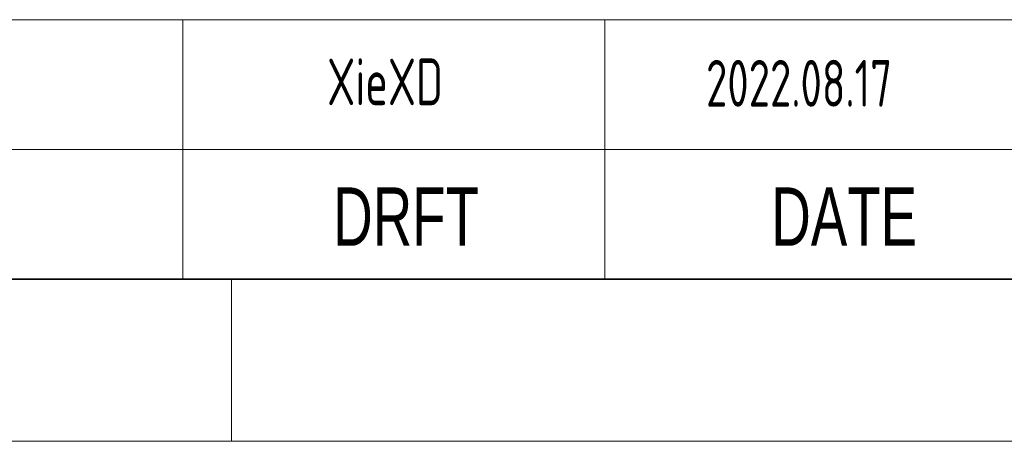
# Model space of a CAD drawing. Header units: millimetres. Extents: x 6 to 292, y 5 to 204.
# Tile 4 of 19: x 135 to 165, y 5 to 18. Entities that reach past the tile are written whole.
import ezdxf
from ezdxf.entities.mleader import LeaderData, LeaderLine
from ezdxf.enums import TextEntityAlignment as Align
from ezdxf.math import Vec2, Vec3

# ---------------------------------------------------------------- set-up
doc = ezdxf.new("R2010")
doc.units = ezdxf.units.MM
for name, color, linetype in [('Default', 7, 'Continuous'), ('图框', 7, 'Continuous'), ('细实线', 7, 'Continuous'), ('轮廓线', 7, 'Continuous')]:
    doc.layers.add(name, color=color, linetype=linetype)
doc.styles.add('SEACAD_Solid_Edge_ANSI', font='seans.ttf')

# ---------------------------------------------------------------- blocks, each defined once
blk = doc.blocks.new('SE6')
at = {"layer": '细实线', "color": 7, "linetype": 'Continuous', "lineweight": 13}
for p, q in [((140.001, 17.997), (140.001, 13.997)), ((153.001, 17.997), (153.001, 13.997)), ((65.001, 13.997), (167.001, 13.997)), ((140.001, 13.997), (140.001, 9.997)), ((153.001, 13.997), (153.001, 9.997))]:
    blk.add_line(p, q, dxfattribs=at)
blk.add_lwpolyline([(65.001, 9.997), (65.001, 17.997), (167.001, 17.997), (167.001, 9.997), (65.001, 9.997)], dxfattribs=at)
at = {"layer": '细实线', "color": 7, "linetype": 'Continuous', "lineweight": 5, "style": 'SEACAD_Solid_Edge_ANSI', "width": 0.7}
for s, p in [('DRFT', (144.634, 12.827)), ('DATE', (158.134, 12.827))]:
    blk.add_text(s, height=1.8, dxfattribs=at).set_placement(p, align=Align.TOP_LEFT)
blk = doc.blocks.new('_DOT')
at = {"color": 0}
blk.add_line((0, 0), (-1, 0), dxfattribs=at)
at = {"color": 0, "const_width": 0.333}
blk.add_lwpolyline([(-0.1665, 0, 1), (0.1665, 0, 1)], format="xyb", close=True, dxfattribs=at)
blk = doc.blocks.new('A4-drawing_frame')
at = {"layer": '细实线', "color": 7, "linetype": 'Continuous', "lineweight": 13}
for p, q in [((-150.5, 5), (-150.5, 0)), ((-286.5, 0), (0, 0))]:
    blk.add_line(p, q, dxfattribs=at)
at = {"layer": '轮廓线', "color": 7, "linetype": 'Continuous', "lineweight": 35}
blk.add_line((-282, 5), (-5, 5), dxfattribs=at)

msp = doc.modelspace()

# ---------------------------------------------------------------- block references
at = {"layer": '图框', "color": 7}
msp.add_blockref('A4-drawing_frame', (292, 5), dxfattribs=at)
at = {"layer": '细实线'}
msp.add_blockref('SE6', (0, 0), dxfattribs=at)

# ---------------------------------------------------------------- leaders
at = {"layer": 'Default', "color": 7, "linetype": 'Continuous', "lineweight": 13}
ml = msp.add_multileader_mtext('Standard', dxfattribs=at)
ml.set_content('{\\pxsm0.9;\\fSolid Edge ANSI|b0||i0||c0|p34;\\W0.7;XieXD\\P}', color=7)
ml.set_leader_properties()
ml.set_arrow_properties(name='DOT')
ml.build(insert=Vec2(0, 0))
ml.multileader.update_dxf_attribs({"leader_type": 0, "dogleg_length": 0, "arrow_head_size": 1.44})
ctx = ml.context
ctx.base_point, ctx.char_height, ctx.arrow_head_size, ctx.landing_gap_size = Vec3(142.604, 16.076), 1.44, 1.44, 0.504
ctx.text_align_type = 1
ctx.mtext.insert, ctx.mtext.alignment = Vec3(146.23, 16.802), 2
ml = msp.add_multileader_mtext('Standard', dxfattribs=at)
ml.set_content('{\\pxsm0.9;\\fSolid Edge ANSI|b0||i0||c0|p34;\\W0.7;2022.08.17\\P}', color=7)
ml.set_leader_properties()
ml.set_arrow_properties(name='DOT')
ml.build(insert=Vec2(0, 0))
ml.multileader.update_dxf_attribs({"leader_type": 0, "dogleg_length": 0, "arrow_head_size": 1.44})
ctx = ml.context
ctx.base_point, ctx.char_height, ctx.arrow_head_size, ctx.landing_gap_size = Vec3(153.82, 16.029), 1.44, 1.44, 0.504
ctx.text_align_type = 1
ctx.mtext.insert, ctx.mtext.alignment = Vec3(158.988, 16.756), 2

doc.saveas('drawing.dxf')
